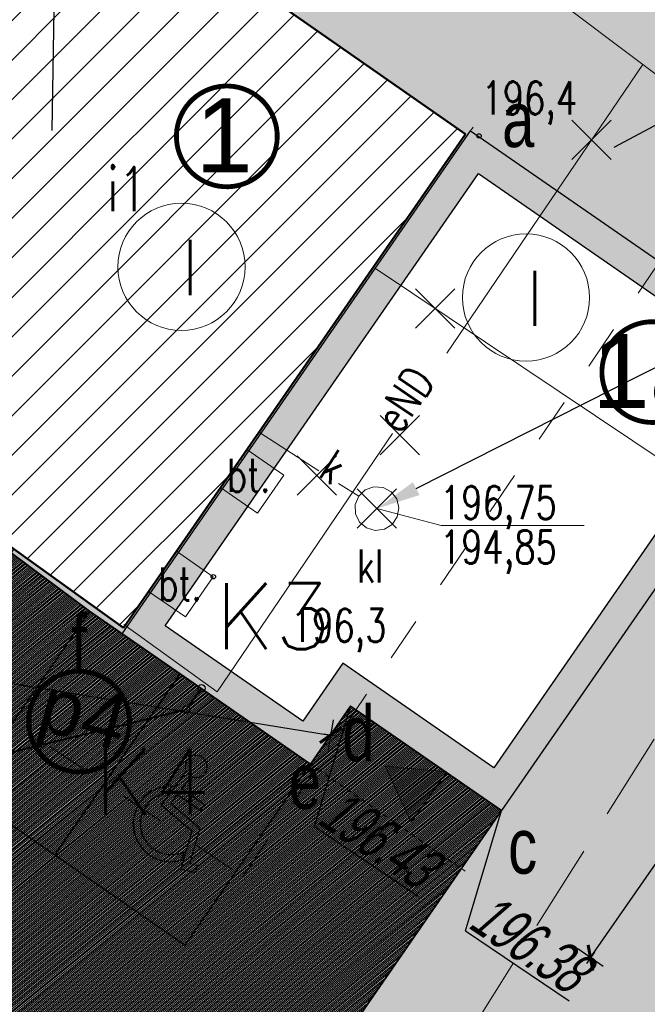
# Model space of a CAD drawing. Header units: centimetres. Extents: x 7405963 to 7406311, y 5744969 to 5745352.
# Tile 9 of 23: x 7406057 to 7406072, y 5745255 to 5745277. Entities that reach past the tile are written whole.
import ezdxf
from ezdxf import colors
from ezdxf.entities.mleader import LeaderData, LeaderLine
from ezdxf.enums import TextEntityAlignment as Align
from ezdxf.math import Vec2, Vec3

# ---------------------------------------------------------------- set-up
doc = ezdxf.new("R2010")
doc.units = ezdxf.units.CM
doc.header["$LTSCALE"] = 2
doc.header["$MEASUREMENT"] = 0
for name, pattern in [('0', [1.5, 1, -0.5]), ('2', [2, 1.5, -0.5]), ('2218', [1, 0.5, -0.5]), ('7', [2, 1.5, -0.5]), ('DOT2', [3.175, 0, -3.175])]:
    doc.linetypes.add(name, pattern=pattern)
for name, color, linetype, lineweight in [('__OPIS', 7, 'Continuous', 20), ('_B-KD brudna', 26, 'Continuous', 40), ('_B-woda', 140, 'Continuous', 40), ('A-TEREN', 7, 'Continuous', 13), ('A-TEXT', 7, 'Continuous', 9), ('A-TEXT-OPIS_500', 7, 'Continuous', 9), ('CKSCIANY_KRESK', 1, 'Continuous', 18), ('CKWYMIAR', 3, 'Continuous', 25), ('OPISY', 70, 'Continuous', 18), ('w_wsp', 10, 'Continuous', 30)]:
    doc.layers.add(name, color=color, linetype=linetype, lineweight=lineweight)
for name, color, linetype in [('A-OPISY', 70, 'Continuous'), ('BETON', 7, '2'), ('BETON-OPIS', 7, '0'), ('BUDYNKI_-OPIS', 1, 'Continuous'), ('BUDYNKI_MUROWANE', 1, 'Continuous'), ('CKWALLS_HATCH', 7, 'Continuous'), ('D-PROJ_RZĘDNE_Pen_No__7', 250, 'Continuous'), ('DROGI', 7, 'Continuous'), ('ENERGIA', 10, 'Continuous'), ('ENERGIA-OPIS', 10, 'Continuous'), ('KANALIZACJA', 36, 'Continuous'), ('KANALIZACJA-OPIS', 38, 'Continuous'), ('MDCP_nowa', 7, 'Continuous'), ('RZEDNE', 7, 'Continuous'), ('STUDZIENKA', 98, 'Continuous'), ('UZYTKI', 98, '2218'), ('WODOCIAG', 5, 'Continuous')]:
    doc.layers.add(name, color=color, linetype=linetype)
doc.styles.add('arial', font='arial.ttf', dxfattribs={"width": 0.65, "oblique": 15})
doc.styles.add('Arial-Bold', font='arial.ttf', dxfattribs={"width": 0.75})
doc.styles.add('ASA_OPIS_500', font='simplex.shx', dxfattribs={"width": 0.6, "height": 125})
doc.styles.add('RomanS', font='romans.shx', dxfattribs={"width": 0.75})
doc.styles.add('STYL1', font='SIMPLEX.SHX', dxfattribs={"width": 0.8})
doc.styles.add('STYL_ARIAL', font='simplex', dxfattribs={"width": 0.75, "oblique": 0.1})
doc.styles.add('XREF-KLA-LEGEND$0$STAMP', font='ARIAL.TTF')
doc.styles.add('Łukasz', font='simplex.shx')
doc.dimstyles.new('Mapa500', dxfattribs={"dimtxt": 0.9, "dimasz": 0.007, "dimexe": 0.3, "dimexo": 0, "dimgap": 0.3, "dimtad": 1, "dimrnd": 0.01, "dimzin": 9, "dimtxsty": 'RomanS', "dimblk": 'ZASIECZKA POMOCNICZA', "dimcen": 0.25, "dimclrd": 3, "dimclre": 256, "dimclrt": 256, "dimadec": 0, "dimazin": 2, "dimtp": 5, "dimtfac": 1, "dimtofl": 0, "dimtmove": 0, "dimatfit": 3, "dimfxl": 1, "dimtolj": 1, "dimtzin": 0, "dimlwe": 5, "dimarcsym": 0})

# ---------------------------------------------------------------- blocks, each defined once
blk = doc.blocks.new('ZASIECZKA POMOCNICZA')
for p, q in [((0, 50), (0, -50)), ((-22.5, 0), (22.5, 0))]:
    blk.add_line(p, q)
at = {"const_width": 10}
blk.add_lwpolyline([(-30.1, -30.1), (30.1, 30.1)], dxfattribs=at)
blk = doc.blocks.new('*D1065')
at = {"layer": 'CKWYMIAR', "linetype": 'DOT2', "lineweight": 5}
for p, q in [((7406067.526, 5745274.609), (7406071.886, 5745280.908)), ((7406075.23, 5745269.276), (7406079.59, 5745275.574))]:
    blk.add_line(p, q, dxfattribs=at)
at = {"layer": 'CKWYMIAR', "color": 3, "lineweight": -2}
blk.add_line((7406071.721, 5745280.657), (7406079.414, 5745275.332), dxfattribs=at)
at = {"layer": 'CKWYMIAR', "color": 3, "lineweight": -2, "xscale": 0.006999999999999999, "yscale": 0.006999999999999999, "zscale": 0.006999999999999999}
for p, rotation in [((7406071.715, 5745280.661), 145.3075043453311), ((7406079.419, 5745275.328), 325.3075043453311)]:
    blk.add_blockref('ZASIECZKA POMOCNICZA', p, dxfattribs=dict(at, rotation=rotation))
at = {"layer": 'CKWYMIAR', "insert": (7406075.798, 5745278.851), "char_height": 0.9, "attachment_point": 5, "rotation": 325.3075, "style": 'RomanS'}
blk.add_mtext('\\A1;9,37', dxfattribs=at)
blk = doc.blocks.new('ozn.wejście')
at = {"layer": 'OPISY', "linetype": 'ByBlock'}
h = blk.add_hatch(color=256, dxfattribs=at)
h.dxf.hatch_style = 1
h.paths.add_polyline_path([(0, 0), (-1, -1.732), (1, -1.732)])
blk.add_lwpolyline([(-1, -1.732), (0, 0), (1, -1.732), (-1, -1.732)], close=True, dxfattribs=at)
blk = doc.blocks.new('*D1104')
at = {"layer": 'CKWYMIAR', "linetype": 'DOT2', "lineweight": 5}
for p, q in [((7406075.23, 5745269.276), (7406078.404, 5745267.079)), ((7406067.322, 5745257.853), (7406070.496, 5745255.656))]:
    blk.add_line(p, q, dxfattribs=at)
at = {"layer": 'CKWYMIAR', "color": 3, "lineweight": -2}
blk.add_line((7406070.253, 5745255.832), (7406078.153, 5745267.244), dxfattribs=at)
at = {"layer": 'CKWYMIAR', "color": 3, "lineweight": -2, "xscale": 0.006999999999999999, "yscale": 0.006999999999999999, "zscale": 0.006999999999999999}
for p, rotation in [((7406078.157, 5745267.25), 55.30750439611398), ((7406070.249, 5745255.826), 235.307504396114)]:
    blk.add_blockref('ZASIECZKA POMOCNICZA', p, dxfattribs=dict(at, rotation=rotation))
at = {"layer": 'CKWYMIAR', "insert": (7406073.1, 5745261.412), "char_height": 0.9, "attachment_point": 5, "rotation": 55.3075, "style": 'RomanS'}
blk.add_mtext('\\A1;13,89', dxfattribs=at)
blk = doc.blocks.new('OTRS')
at = {"color": 0}
blk.add_circle((0, 0), 0.05, dxfattribs=at)
blk = doc.blocks.new('A$7E8815FB1995')
at = {"layer": 'BETON', "color": 7, "linetype": '0', "lineweight": 18}
for p, q in [((-36.714, -33.211), (-37.552, -32.63)), ((-37.311, -34.074), (-36.714, -33.211)), ((-38.15, -33.493), (-37.311, -34.074)), ((-35.76, -51.06), (-25.35, -34.52)), ((-38.313, -35.521), (-39.152, -34.94)), ((-38.945, -36.434), (-38.313, -35.521)), ((-39.784, -35.853), (-38.945, -36.434))]:
    blk.add_line(p, q, dxfattribs=at)
at = {"layer": 'BUDYNKI_MUROWANE', "color": 7, "lineweight": 50}
for p, q in [((-50.82, -12.75), (-32.59, -25.47)), ((-32.59, -25.47), (-40.35, -36.68)), ((-40.35, -36.68), (-48.23, -31.03))]:
    blk.add_line(p, q, dxfattribs=at)
at = {"layer": 'ENERGIA', "color": 10, "lineweight": 18}
for p, q in [((-37.674, -17.024), (-28.562, -23.89)), ((-28.562, -23.89), (-33.009, -30.445)), ((-28.562, -23.89), (-19.321, -30.854)), ((-34.244, -32.265), (-38.224, -38.131)), ((-38.224, -38.131), (-40.347, -36.603))]:
    blk.add_line(p, q, dxfattribs=at)
at = {"layer": 'KANALIZACJA', "color": 34, "lineweight": 18}
for p, q in [((-37.264, -32.244), (-35.917, -33.117)), ((-35.474, -33.405), (-35.013, -33.691))]:
    blk.add_line(p, q, dxfattribs=at)
at = {"layer": 'KANALIZACJA-OPIS', "color": 34, "lineweight": 18}
for p, q in [((-34.599, -33.972), (-33.137, -34.36)), ((-33.137, -34.36), (-29.894, -34.36))]:
    blk.add_line(p, q, dxfattribs=at)
at = {"layer": 'STUDZIENKA', "color": 7, "lineweight": 18}
for p, q in [((-34.863, -33.547), (-34.667, -33.476)), ((-34.667, -33.476), (-34.46, -33.491)), ((-34.46, -33.491), (-34.277, -33.59)), ((-35.092, -33.883), (-35.013, -33.691)), ((-35.013, -33.691), (-34.863, -33.547)), ((-34.277, -33.59), (-34.149, -33.754)), ((-34.149, -33.754), (-34.1, -33.956)), ((-35.085, -34.091), (-35.092, -33.883)), ((-34.1, -33.956), (-34.136, -34.161)), ((-34.995, -34.278), (-35.085, -34.091)), ((-34.136, -34.161), (-34.253, -34.332)), ((-34.836, -34.412), (-34.995, -34.278)), ((-34.636, -34.47), (-34.836, -34.412)), ((-34.253, -34.332), (-34.43, -34.442)), ((-34.43, -34.442), (-34.636, -34.47))]:
    blk.add_line(p, q, dxfattribs=at)
at = {"layer": 'UZYTKI', "color": 86, "linetype": '2218', "lineweight": 18}
for p, q in [((-37.64, -42.33), (-25.33, -24.15)), ((-61.92, -25.97), (-37.64, -42.33))]:
    blk.add_line(p, q, dxfattribs=at)
at = {"layer": 'WODOCIAG', "color": 5, "lineweight": 18}
blk.add_line((-25.364, -34.729), (-34.631, -28.522), dxfattribs=at)
at = {"layer": 'RZEDNE', "color": 7}
for p in [(-32.28, -25.51), (-38.313, -35.521)]:
    blk.add_blockref('OTRS', p, dxfattribs=at)
at = {"layer": 'BETON-OPIS', "color": 7, "style": 'STYL_ARIAL', "width": 0.75}
for p in [(-38.002, -33.821), (-39.561, -36.288)]:
    blk.add_text('bt.', height=0.75, dxfattribs=at).set_placement(p, align=Align.BOTTOM_LEFT)
at = {"layer": 'BUDYNKI_-OPIS', "color": 7, "style": 'STYL_ARIAL', "width": 0.75}
blk.add_text('i1', height=1, dxfattribs=at).set_placement((-40.724, -26.215), align=Align.TOP_LEFT)
at = {"layer": 'ENERGIA-OPIS', "color": 10, "style": 'STYL_ARIAL', "width": 0.75}
blk.add_text('eND', height=0.75, rotation=55.8449, dxfattribs=at).set_placement((-34.7, -31.888), align=Align.TOP_LEFT)
at = {"layer": 'KANALIZACJA-OPIS', "color": 34, "style": 'STYL_ARIAL', "width": 0.75}
blk.add_text('k', height=0.75, rotation=327.0471, dxfattribs=at).set_placement((-35.553, -32.592), align=Align.TOP_LEFT)
for s, p in [('196,75', (-33.168, -34.211)), ('194,85', (-33.168, -35.223))]:
    blk.add_text(s, height=0.75, dxfattribs=at).set_placement(p)
blk.add_text('kl', height=0.75, dxfattribs=at).set_placement((-35.055, -34.9), align=Align.TOP_LEFT)
at = {"layer": 'RZEDNE', "color": 7, "style": 'STYL_ARIAL', "width": 0.75}
for s, p in [('196,4', (-32.223, -25.248)), ('196,3', (-36.552, -37.227))]:
    blk.add_text(s, height=0.75, dxfattribs=at).set_placement(p, align=Align.BOTTOM_LEFT)
blk = doc.blocks.new('A$7E8815F153013B')
at = {"layer": 'CKWALLS_HATCH'}
h = blk.add_hatch(color=256, dxfattribs=at)
h.dxf.hatch_style = 1
h.paths.add_polyline_path([(5.1, 15), (942.1, 15), (942.1, -1214.4), (525.1, -1214.4), (525.1, -1374.4), (5.1, -1374.4)])
h.paths.add_polyline_path([(75.1, -55), (872.1, -55), (872.1, -1144.4), (455.1, -1144.4), (455.1, -1304.4), (75.1, -1304.4)], flags=16)
blk.add_lwpolyline([(5.1, 15), (942.1, 15), (942.1, -1214.4), (525.1, -1214.4), (525.1, -1374.4), (5.1, -1374.4), (5.1, 15)])
for points in [[(75.1, -55), (872.1, -55), (872.1, -1144.4), (455.1, -1144.4), (455.1, -1304.4), (75.1, -1304.4)], [(-520.9, -1352.9), (-306.9, -1356.4), (-310, -1538.7), (-523.9, -1535.2)], [(-488.9, -1353.7), (-338.9, -1356.2), (-341.4, -1506.2), (-491.4, -1503.7)]]:
    blk.add_lwpolyline(points, close=True)
at = {"linetype": '0', "ltscale": 0.1}
blk.add_lwpolyline([(525.1, -1374.4), (942.1, -1374.4), (942.1, -1214.4)], dxfattribs=at)
blk = doc.blocks.new('Miejsce dla inwalidy')
at = {"color": 0, "linetype": 'ByBlock', "lineweight": -2}
for p, q in [((-460, 1991), (-401, 1041)), ((-277, 1620), (-298, 1976)), ((350, 1680), (-277, 1620)), ((365, 1521), (350, 1680)), ((-466, 1333), (-478, 1538)), ((-267, 1460), (365, 1521)), ((-251, 1201), (-267, 1460)), ((614, 1201), (-251, 1201)), ((956, 443), (614, 1201)), ((-401, 1041), (511, 1041)), ((511, 1041), (878, 226)), ((726, 470), (684, 563)), ((765, 382), (726, 470)), ((1120, 517), (956, 443)), ((1188, 372), (1120, 517)), ((878, 226), (1188, 372))]:
    blk.add_line(p, q, dxfattribs=at)
for centre, radius, start, end in [((-357, 2219), 250, 283.5798, 245.7899), ((49, 859), 860, 127.8486, 326.3742), ((49, 859), 700, 137.3795, 335.0287)]:
    blk.add_arc(centre, radius, start, end, dxfattribs=at)
blk = doc.blocks.new('WSP')
at = {"layer": 'w_wsp'}
blk.add_circle((-0.001, 0.002), 0.0416, dxfattribs=at)
at = {"layer": 'w_wsp', "style": 'Łukasz', "flags": 12}
blk.add_attdef('WSP1', (0.489, 0.308), '', height=1, dxfattribs=at)
blk = doc.blocks.new('A$7E8A1212E3A145')
at = {"layer": '_B-KD brudna'}
blk.add_line((-374.43, -134.82), (-141.56, -78.15), dxfattribs=at)
blk.add_lwpolyline([(-141.56, -78.15), (-138.14, -73.27)], dxfattribs=at)
at = {"layer": 'w_wsp'}
ref = blk.add_blockref('WSP', (-138.12, -73.32), dxfattribs=dict(at, xscale=20.00000000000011, yscale=20.00000000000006, zscale=20.00000000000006, rotation=359.9865031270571))
ref.add_attrib('WSP1', 'K3', (-135.04, -64.44), dxfattribs={"height": 15, "rotation": 359.9865, "style": 'Łukasz'})
ref = blk.add_blockref('WSP', (-141.54, -78.19), dxfattribs=dict(at, xscale=20.00000000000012, yscale=20.00000000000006, zscale=20.00000000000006, rotation=359.9865031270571))
ref.add_attrib('WSP1', 'K4', (-162.51, -101.99), dxfattribs={"height": 15, "rotation": 359.9865, "style": 'Łukasz'})
blk = doc.blocks.new('*D1320')
at = {"layer": 'CKWYMIAR', "linetype": 'DOT2', "lineweight": 5}
for p, q in [((7406036.209, 5745265.441), (7406036.257, 5745265.738)), ((7406064.349, 5745260.884), (7406064.397, 5745261.18))]:
    blk.add_line(p, q, dxfattribs=at)
at = {"layer": 'CKWYMIAR', "color": 3, "lineweight": -2}
blk.add_line((7406036.216, 5745265.44), (7406064.342, 5745260.885), dxfattribs=at)
at = {"layer": 'CKWYMIAR', "color": 3, "lineweight": -2, "xscale": 0.006999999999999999, "yscale": 0.006999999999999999, "zscale": 0.006999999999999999}
for p, rotation in [((7406036.209, 5745265.441), 170.800094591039), ((7406064.349, 5745260.884), 350.8000945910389)]:
    blk.add_blockref('ZASIECZKA POMOCNICZA', p, dxfattribs=dict(at, rotation=rotation))
at = {"layer": 'CKWYMIAR', "insert": (7406046.477, 5745264.625), "char_height": 0.9, "attachment_point": 5, "rotation": 350.8001, "style": 'RomanS'}
blk.add_mtext('\\A1;28,51', dxfattribs=at)
blk = doc.blocks.new('A$7E8B7B31393E1')
at = {"layer": 'A-TEREN', "color": 7, "linetype": 'Continuous', "lineweight": 35, "transparency": 33554483}
for p, q in [((-23.906, 1.079), (-31.014, 6.351)), ((-18.891, -2.394), (-23.906, 1.079)), ((-17.98, -1.078), (-18.891, -2.394)), ((-14.551, -3.451), (-17.98, -1.078)), ((-22.988, -15.639), (-14.551, -3.451))]:
    blk.add_line(p, q, dxfattribs=at)
blk.add_lwpolyline([(-59.324, 33.121), (-46.067, 13.201, -0.308515), (-46.04, 6.44), (-48.866, 2.306), (-22.988, -15.639), (-14.551, -3.451), (-17.98, -1.078), (-18.891, -2.394), (-23.906, 1.079), (-31.014, 6.351), (-27.083, 12.102), (-37.364, 19.13), (-33.577, 24.671), (-38.51, 28.086), (-38.451, 28.045, 0.199429), (-52.673, 31.806), (-52.673, 31.806), (-55.324, 35.791), (-59.324, 33.121)], format="xyb", dxfattribs=at)
blk = doc.blocks.new('A$7E8B7B32DB7')
at = {"layer": 'D-PROJ_RZĘDNE_Pen_No__7', "color": 7}
for p, q in [((-18.799, -3.812), (-17.98, -1.078)), ((-15.37, -6.185), (-14.551, -3.451))]:
    blk.add_line(p, q, dxfattribs=at)
at = {"layer": 'D-PROJ_RZĘDNE_Pen_No__7', "color": 7, "linetype": 'Continuous'}
for p, q in [((-18.799, -3.812), (-16.446, -5.396)), ((-15.37, -6.185), (-13.018, -7.77))]:
    blk.add_line(p, q, dxfattribs=at)
at = {"layer": 'D-PROJ_RZĘDNE_Pen_No__7', "color": 7, "linetype": 'Continuous', "char_height": 1, "attachment_point": 7, "rotation": 326.0279, "style": 'arial'}
for s, insert in [('196.43', (-18.784, -3.724)), ('196.38', (-15.355, -6.098))]:
    blk.add_mtext(s, dxfattribs=dict(at, insert=insert))

msp = doc.modelspace()

# ---------------------------------------------------------------- hatches: boundary and pattern name
at = {"layer": 'A-TEREN', "linetype": 'Continuous', "lineweight": 5, "transparency": 33554483}
h = msp.add_hatch(dxfattribs=at)
h.set_pattern_fill('AR-CONC', color=252, scale=0.01, angle=354)
h.set_pattern_definition([(44, (0, 0), (1.795205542, -0.34895253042), [0.1905, -2.0955]), (349, (0, 0), (-0.1507890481, 1.93693893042), [0.1524, -1.6764]), (94.451, (0.1496, -0.029), (1.64442213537, 1.58797706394), [0.1619, -1.7809]), (40.1842, (0.053, 0.5052), (2.6519942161, -0.7014749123), [0.28575, -3.14325]), (90.6356, (0.274, 0.4468), (2.6196672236, 2.21254633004), [0.24285, -2.67135]), (345.184, (0.053, 0.5052), (2.6196704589, 2.2125415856), [0.2286, -2.5146]), (15, (0.2924, 0.3524), (1.40094660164, -1.17553367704), [0.1905, -2.0955]), (320, (0.2924, 0.3524), (0.8071635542, 1.76718894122), [0.1524, -1.6764]), (65.4514, (0.4092, 0.2544), (2.20810643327, 0.59165977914), [0.1619, -1.7809]), (31.5, (0, 0), (0.119100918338, 0.837689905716), [0, -1.65608, 0, -1.7018, 0, -1.68275]), (1.5, (0, 0), (0.76925338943, 0.92647218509), [0, -0.97028, 0, -1.61798, 0, -0.64135]), (321.5, (-0.5633, 0.0592), (1.342489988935, -0.1987043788), [0, -0.635, 0, -1.9812, 0, -2.6289]), (311.5, (-0.8159, 0.0858), (1.49975506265, 0.0980348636), [0, -0.8255, 0, -1.31572, 0, -1.8669])])
h.paths.add_polyline_path([(7406037.766, 5745272.109, -0.041242), (7406037.626, 5745271.097, 0.042622)])
h.paths.add_polyline_path([(7406044.274, 5745290.705), (7406049.207, 5745287.29), (7406045.42, 5745281.75), (7406055.702, 5745274.721), (7406051.77, 5745268.97), (7406058.878, 5745263.698), (7406063.894, 5745260.226), (7406064.804, 5745261.542), (7406068.233, 5745259.168), (7406059.796, 5745246.98), (7406033.919, 5745264.926), (7406032.676, 5745263.108), (7406081.644, 5745188.573), (7406101.703, 5745201.751), (7406114.234, 5745219.83), (7406116.86, 5745223.561), (7406100.392, 5745234.96), (7406107.632, 5745245.419), (7406124.097, 5745234.016), (7406125.534, 5745235.826), (7406115.32, 5745251.62), (7406105.462, 5745258.288), (7406089.071, 5745271.462), (7406082.698, 5745276.857), (7406082.639, 5745279.701), (7406048.946, 5745302.693), (7406047.892, 5745305.126), (7406042.957, 5745304.312), (7406044.081, 5745301.723), (7406027.46, 5745298.41), (7406030.112, 5745294.426, -0.198666)])
edge = h.paths.add_edge_path()
edge.add_arc((7406077.021, 5745225.751), 4.742, 0, 360)
h.paths.add_polyline_path([(7406055.702, 5745274.721), (7406051.77, 5745268.97), (7406059.691, 5745263.291), (7406059.618, 5745263.186), (7406060.19, 5745262.79), (7406063.894, 5745260.226), (7406064.804, 5745261.542), (7406068.233, 5745259.168), (7406075.23, 5745269.276), (7406067.526, 5745274.609), (7406067.451, 5745274.501), (7406049.18, 5745287.25), (7406045.42, 5745281.75)])
h.paths.add_polyline_path([(7406075.545, 5745252.161), (7406082.784, 5745262.619), (7406107.632, 5745245.419), (7406100.392, 5745234.96)])
h = msp.add_hatch(dxfattribs=at)
h.set_pattern_fill('ANSI31', color=8, scale=0.01, angle=354)
h.set_pattern_definition([(39, (-228.880098, -81.27604), (-0.01998092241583, 0.02467438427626), [])])
h.paths.add_polyline_path([(7406044.333, 5745290.664), (7406044.274, 5745290.705), (7406044.333, 5745290.664, 0.199429), (7406030.112, 5745294.426), (7406027.46, 5745298.41), (7406026.549, 5745300.506, -0.119203), (7406026.471, 5745301.587), (7406019.581, 5745300.451), (7406019.403, 5745300.497), (7406023.46, 5745295.74), (7406036.718, 5745275.82, -0.308515), (7406036.745, 5745269.06), (7406033.918, 5745264.926), (7406059.796, 5745246.98), (7406068.233, 5745259.168), (7406064.804, 5745261.542), (7406063.894, 5745260.226), (7406058.878, 5745263.698), (7406051.77, 5745268.97), (7406055.702, 5745274.721), (7406045.42, 5745281.75), (7406049.207, 5745287.29)])
at = {"layer": 'CKSCIANY_KRESK', "linetype": 'Continuous', "transparency": 33554661}
h = msp.add_hatch(dxfattribs=at)
h.set_pattern_fill('ANSI31', color=256, scale=0.2, style=0)
h.set_pattern_definition([(45, (806532.101, 13273.5798), (-0.449012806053, 0.449012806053), [])])
h.paths.add_polyline_path([(7406046.735, 5745280.851), (7406055.702, 5745274.721), (7406051.77, 5745268.97), (7406059.65, 5745263.32), (7406067.41, 5745274.53), (7406049.18, 5745287.25), (7406045.42, 5745281.75)])

# ---------------------------------------------------------------- linework, layer by layer
at = {"color": 3, "linetype": '7', "lineweight": -3, "ltscale": 10}
for points in [[(7406060.934, 5745262.275), (7406058.878, 5745263.698), (7406056.032, 5745259.587), (7406058.088, 5745258.164)], [(7406063.894, 5745260.226), (7406060.934, 5745262.275), (7406058.088, 5745258.164), (7406061.047, 5745256.115)]]:
    msp.add_lwpolyline(points, close=True, dxfattribs=at)
at = {"lineweight": -3, "ltscale": 10, "const_width": 0.11}
msp.add_lwpolyline([(7406057.737, 5745260.487, -1.337483), (7406059.78, 5745261.289, -0.747673), (7406057.737, 5745260.487, -1.337483)], format="xyb", dxfattribs=at)
at = {"layer": 'A-OPISY', "linetype": 'ByBlock'}
msp.add_lwpolyline([(7406058.03, 5745274.615), (7406058.247, 5745287.864), (7406070.084, 5745287.864)], dxfattribs=at)
at = {"layer": 'A-TEREN', "color": 252, "linetype": 'Continuous', "lineweight": 5, "transparency": 33554483}
for points in [[(7406023.46, 5745295.74), (7406036.718, 5745275.82, -0.308515), (7406036.745, 5745269.06), (7406033.918, 5745264.926), (7406059.796, 5745246.98), (7406068.233, 5745259.168), (7406064.804, 5745261.542), (7406063.894, 5745260.226), (7406058.878, 5745263.698), (7406051.77, 5745268.97), (7406055.702, 5745274.721), (7406045.42, 5745281.75), (7406049.207, 5745287.29), (7406044.274, 5745290.705), (7406044.333, 5745290.664, 0.199429), (7406030.112, 5745294.426), (7406027.46, 5745298.41), (7406023.46, 5745295.74)], [(7406023.46, 5745295.74), (7406036.718, 5745275.82, -0.308515), (7406036.745, 5745269.06), (7406033.918, 5745264.926), (7406059.796, 5745246.98), (7406068.233, 5745259.168), (7406064.804, 5745261.542), (7406063.894, 5745260.226), (7406058.878, 5745263.698), (7406051.77, 5745268.97), (7406055.702, 5745274.721), (7406045.42, 5745281.75), (7406049.207, 5745287.29), (7406044.274, 5745290.705, 0.198674), (7406030.112, 5745294.426), (7406027.46, 5745298.41), (7406023.46, 5745295.74)]]:
    msp.add_lwpolyline(points, format="xyb", dxfattribs=at)
at = {"layer": 'A-TEXT', "ltscale": 10, "const_width": 0.11}
for points in [[(7406061.312, 5745273.56, -1.337483), (7406063.065, 5745274.882, -0.747673), (7406061.312, 5745273.56, -1.337483)], [(7406070.972, 5745268.207, -1.337483), (7406072.724, 5745269.529, -0.747673), (7406070.972, 5745268.207, -1.337483)]]:
    msp.add_lwpolyline(points, format="xyb", dxfattribs=at)
at = {"layer": 'A-TEXT', "ltscale": 4}
for centre in [(7406060.964, 5745271.517), (7406068.786, 5745270.82)]:
    msp.add_circle(centre, 1.443, dxfattribs=at)
at = {"layer": 'OPISY', "lineweight": 30}
for points in [[(7406069.827, 5745273.954), (7406070.72, 5745274.847)], [(7406069.827, 5745274.847), (7406070.72, 5745273.954)], [(7406066.277, 5745270.124), (7406067.17, 5745271.017)], [(7406066.277, 5745271.017), (7406067.17, 5745270.124)], [(7406065.474, 5745267.245), (7406066.367, 5745268.138)], [(7406065.474, 5745268.138), (7406066.367, 5745267.245)], [(7406063.592, 5745266.332), (7406064.485, 5745267.225)], [(7406063.592, 5745267.225), (7406064.485, 5745266.332)], [(7406064.954, 5745265.582), (7406065.847, 5745266.475)], [(7406064.954, 5745266.475), (7406065.847, 5745265.582)]]:
    msp.add_lwpolyline(points, dxfattribs=at)

# ---------------------------------------------------------------- block references
at = {"xscale": 0.01, "yscale": 0.01, "zscale": 0.01, "rotation": 325.3075043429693}
msp.add_blockref('A$7E8815F153013B', (7406067.399, 5745274.515), dxfattribs=at)
at = {"lineweight": -3, "xscale": 0.001000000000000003, "yscale": 0.001, "zscale": 0.001, "rotation": 319.6716042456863}
msp.add_blockref('Miejsce dla inwalidy', (7406060.136, 5745258.245, 10.18), dxfattribs=at)
at = {"layer": '_B-woda', "xscale": 0.1, "yscale": 0.1, "zscale": 0.1}
msp.add_blockref('A$7E8A1212E3A145', (7406075.23, 5745269.276), dxfattribs=at)
at = {"layer": 'A-OPISY', "linetype": 'ByBlock', "xscale": -0.7000000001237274, "yscale": 0.7000000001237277, "zscale": 0.7000000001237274, "rotation": 294.7242639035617}
msp.add_blockref('ozn.wejście', (7406066.986, 5745260.05), dxfattribs=at)
at = {"layer": 'MDCP_nowa'}
msp.add_blockref('A$7E8815FB1995', (7406100, 5745300), dxfattribs=at)

# ---------------------------------------------------------------- texts
at = {"lineweight": -3, "ltscale": 8, "style": 'XREF-KLA-LEGEND$0$STAMP'}
msp.add_text('p4', height=1.26, rotation=344.4078, dxfattribs=at).set_placement((7406058.748, 5745261.377), align=Align.MIDDLE_CENTER)
at = {"layer": 'A-TEXT', "ltscale": 10, "style": 'XREF-KLA-LEGEND$0$STAMP'}
for s, p in [('1', (7406061.932, 5745274.503)), ('1a', (7406071.592, 5745269.15))]:
    msp.add_text(s, height=1.68, dxfattribs=at).set_placement(p, align=Align.MIDDLE_CENTER)
at = {"layer": 'A-TEXT-OPIS_500', "style": 'ASA_OPIS_500', "width": 0.8}
for p in [(7406060.99, 5745270.877), (7406068.811, 5745270.18)]:
    msp.add_text('I', height=1.25, dxfattribs=at).set_placement(p)
at = {"layer": 'OPISY', "linetype": 'Continuous', "char_height": 1.26, "width": 0.88258, "attachment_point": 1, "style": 'Arial-Bold'}
for s, insert in [('a', (7406068.242, 5745275.497)), ('f', (7406058.46, 5745263.629)), ('d', (7406064.615, 5745261.552)), ('e', (7406063.399, 5745260.468)), ('c', (7406068.379, 5745258.995))]:
    msp.add_mtext(s, dxfattribs=dict(at, insert=insert))

# ---------------------------------------------------------------- dimensions: what is measured, and where the dimension line sits
at = {"layer": 'CKWYMIAR'}
dim = msp.add_linear_dim(base=(7406064.349, 5745260.884), p1=(7406036.209, 5745265.441), p2=(7406064.349, 5745260.884), angle=350.8001, dimstyle='Mapa500', override={"dimtxt": 0.9}, dxfattribs=at)
dim.commit()
dim.dimension.update_dxf_attribs({"geometry": '*D1320', "text_midpoint": (7406046.343, 5745263.8), "dimtype": 161})

# ---------------------------------------------------------------- next in the draw order: leaders
at = {"layer": '__OPIS', "color": 0, "lineweight": -3}
ml = msp.add_multileader_mtext('Standard', dxfattribs=at)
ml.set_content('{\\W0.6;eND-przewidziany do likwidacji}', style='STYL1')
ml.set_leader_properties()
ml.build(insert=Vec2(0, 0))
ml.multileader.update_dxf_attribs({"has_text_frame": 1, "text_left_attachment_type": 6, "text_right_attachment_type": 6, "dogleg_length": 0.1, "arrow_head_size": 1})
ctx = ml.context
ctx.base_point, ctx.char_height, ctx.arrow_head_size, ctx.landing_gap_size, ctx.plane_origin = Vec3(7406117.368, 5745299.073, -20357.027), 1.2, 1, 0.8, Vec3(7456641.925, 5700536.727, -20357.027)
ctx.left_attachment, ctx.right_attachment = 6, 6
notes = []
notes.append((ctx, [(0, (1, 1, 0), (7406117.268, 5745299.073, -20357.027), (1, 0), 0.1, [(0, [(7406069.906, 5745273.763, -20357.027)], 0, [])])]))
ctx.mtext.insert, ctx.mtext.rotation, ctx.mtext.width, ctx.mtext.line_spacing_factor, ctx.mtext.flow_direction = Vec3(7406118.168, 5745300.669, -20357.027), -5.954776, 30.03052, 0.8, 5
ctx.mtext.has_bg_fill, ctx.mtext.bg_color, ctx.mtext.bg_scale_factor, ctx.mtext.bg_transparency, ctx.mtext.use_window_bg_color = 1, -1027028792, 1.5, 0, 1
for ctx, leaders in notes:
    for number, flags, end, landing, length, lines in leaders:
        leader = LeaderData()
        leader.index, (leader.has_last_leader_line, leader.has_dogleg_vector, leader.attachment_direction) = number, flags
        leader.last_leader_point, leader.dogleg_vector, leader.dogleg_length = Vec3(end), Vec3(landing), length
        for number, points, colour, breaks in lines:
            line = LeaderLine()
            line.index, line.vertices, line.color, line.breaks = number, Vec3.list(points), colors.encode_raw_color(colour), breaks
            leader.lines.append(line)
        ctx.leaders.append(leader)

# ---------------------------------------------------------------- next in the draw order: leaders
ml = msp.add_multileader_mtext('Standard', dxfattribs=at)
ml.set_content('{\\W0.6;k-przewidziana do likwidacji}', style='STYL1')
ml.set_leader_properties()
ml.build(insert=Vec2(0, 0))
ml.multileader.update_dxf_attribs({"has_text_frame": 1, "text_left_attachment_type": 6, "text_right_attachment_type": 6, "dogleg_length": 0.1, "arrow_head_size": 1})
ctx = ml.context
ctx.base_point, ctx.char_height, ctx.arrow_head_size, ctx.landing_gap_size, ctx.plane_origin = Vec3(7406122.814, 5745295.078), 1.2, 1, 0.8, Vec3(7456642.12, 5700532.899)
ctx.left_attachment, ctx.right_attachment = 6, 6
notes = []
notes.append((ctx, [(0, (1, 1, 0), (7406122.714, 5745295.078), (1, 0), 0.1, [(0, [(7406065.401, 5745266.028)], 0, [])])]))
ctx.mtext.insert, ctx.mtext.rotation, ctx.mtext.width, ctx.mtext.line_spacing_factor, ctx.mtext.flow_direction = Vec3(7406123.614, 5745296.674), -5.954776, 30.03052, 0.8, 5
ctx.mtext.has_bg_fill, ctx.mtext.bg_color, ctx.mtext.bg_scale_factor, ctx.mtext.bg_transparency, ctx.mtext.use_window_bg_color = 1, -1027028792, 1.5, 0, 1
for ctx, leaders in notes:
    for number, flags, end, landing, length, lines in leaders:
        leader = LeaderData()
        leader.index, (leader.has_last_leader_line, leader.has_dogleg_vector, leader.attachment_direction) = number, flags
        leader.last_leader_point, leader.dogleg_vector, leader.dogleg_length = Vec3(end), Vec3(landing), length
        for number, points, colour, breaks in lines:
            line = LeaderLine()
            line.index, line.vertices, line.color, line.breaks = number, Vec3.list(points), colors.encode_raw_color(colour), breaks
            leader.lines.append(line)
        ctx.leaders.append(leader)

# ---------------------------------------------------------------- next in the draw order: block references
at = {"layer": 'DROGI'}
for name in ['A$7E8B7B31393E1', 'A$7E8B7B32DB7']:
    msp.add_blockref(name, (7406082.784, 5745262.619), dxfattribs=at)

# ---------------------------------------------------------------- next in the draw order: dimensions: what is measured, and where the dimension line sits
at = {"layer": 'CKWYMIAR'}
for base, p1, angle, picture, middle in [((7406079.419, 5745275.328), (7406067.526, 5745274.609), 325.3075, '*D1065', (7406075.323, 5745278.164)), ((7406078.157, 5745267.25), (7406067.322, 5745257.853), 55.3075, '*D1104', (7406073.787, 5745260.937))]:
    dim = msp.add_linear_dim(base=base, p1=p1, p2=(7406075.23, 5745269.276), angle=angle, dimstyle='Mapa500', override={"dimlfac": 1}, dxfattribs=at)
    dim.commit()
    dim.dimension.update_dxf_attribs({"geometry": picture, "text_midpoint": middle, "dimtype": 161})

doc.saveas('drawing.dxf')
